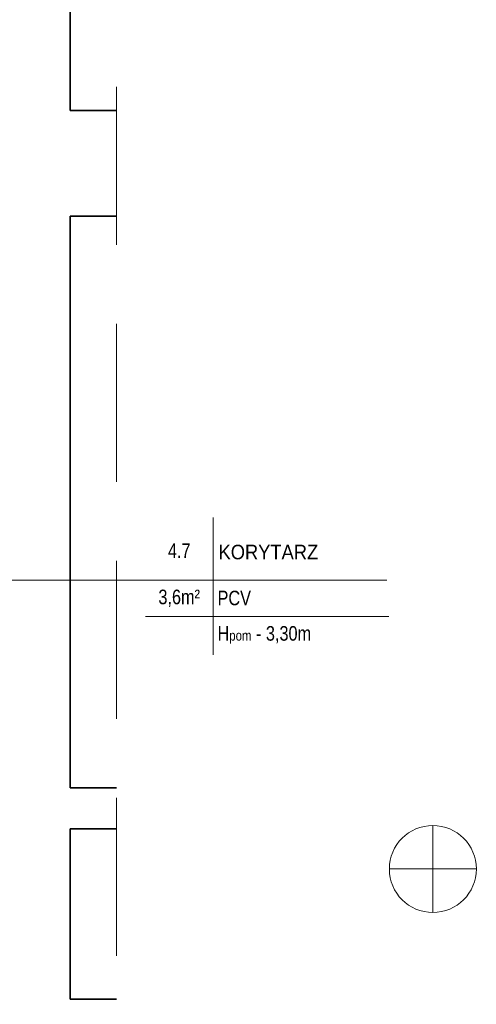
# Model space of a CAD drawing. Header units: millimetres. Extents: x 402 to 79005, y -7782 to 89952.
# Tile 16 of 256: x 27721 to 28456, y 7189 to 8772. Entities that reach past the tile are written whole.
import ezdxf

# ---------------------------------------------------------------- set-up
doc = ezdxf.new("R2010")
doc.units = ezdxf.units.MM
doc.header["$LTSCALE"] = 10
doc.linetypes.add('DASHED', pattern=[19.05, 12.7, -6.35])
doc.layers.get('0').update_dxf_attribs({"lineweight": 0})
doc.layers.add('01_ściany', color=253, linetype='Continuous', lineweight=35)
doc.layers.add('05-03_opis', color=253, linetype='Continuous', lineweight=5)
doc.styles.add('ariel', font='ARIAL.TTF', dxfattribs={"width": 0.8})

# ---------------------------------------------------------------- blocks, each defined once
blk = doc.blocks.new('21pl')
at = {"lineweight": 9}
for points in [[(28385.9, 44471.3), (28385.9, 44611.3)], [(28316, 44541.3), (28455.9, 44541.3)]]:
    blk.add_lwpolyline(points, dxfattribs=at)
blk.add_circle((28385.9, 44541.3), 70, dxfattribs=at)

msp = doc.modelspace()

# ---------------------------------------------------------------- linework, layer by layer
at = {"layer": '01_ściany'}
for p, q in [((27802.174, 8626.355), (27802.174, 9473.564)), ((27802.174, 8626.355), (27876.903, 8626.355)), ((27802.174, 8456.355), (27876.903, 8456.355)), ((27802.174, 7537.355), (27802.174, 8456.355)), ((27802.174, 7537.355), (27876.903, 7537.355)), ((27802.174, 7471.355), (27876.903, 7471.355)), ((27802.174, 7197.355), (27802.174, 7471.355)), ((27876.903, 7197.355), (27802.174, 7197.355))]:
    msp.add_line(p, q, dxfattribs=at)
at = {"layer": '05-03_opis', "linetype": 'DASHED', "ltscale": 2}
msp.add_line((27876.903, 6505.355), (27876.903, 10480.355), dxfattribs=at)
at = {"layer": '05-03_opis'}
for p, q in [((28032.057, 7972.203), (28032.057, 7751.3)), ((27352.238, 7871.068), (28311.718, 7871.068)), ((27923.144, 7812.711), (28314.872, 7812.711))]:
    msp.add_line(p, q, dxfattribs=at)

# ---------------------------------------------------------------- block references
at = {"lineweight": 9}
msp.add_blockref('21pl', (0, -37134.379), dxfattribs=at)

# ---------------------------------------------------------------- texts
at = {"layer": '05-03_opis', "char_height": 23.4234, "style": 'ariel'}
for s, insert, width, attachment_point in [('4.7', (27977.601, 7918.572), 108.9126, 5), ('{\\W0.9;KORYTARZ}', (28040.969, 7916.378), 356.6375, 4), ('3,6m²', (27977.601, 7842.165), 108.9126, 5), (' PCV', (28032.057, 7842.44), 322.78897, 4), (' H{\\H0.7x;pom\\H1.429x; - 3,30m}', (28032.057, 7783.257), 322.789, 4)]:
    msp.add_mtext(s, dxfattribs=dict(at, insert=insert, width=width, attachment_point=attachment_point))

doc.saveas('drawing.dxf')
